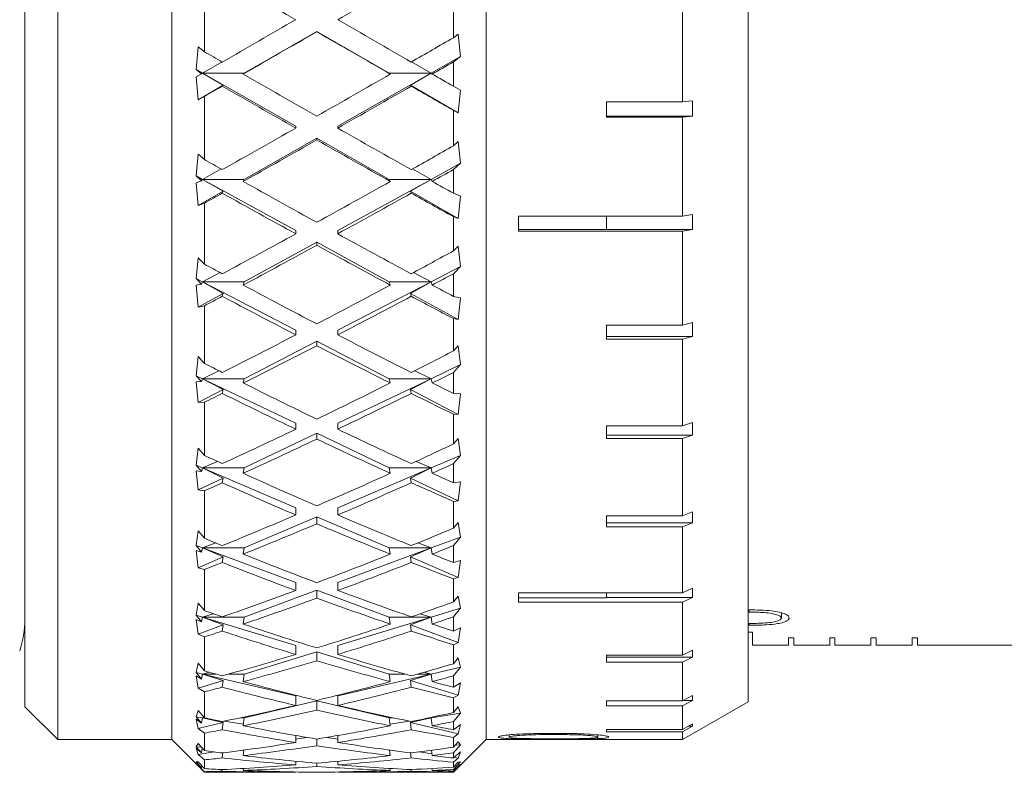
# Model space of a CAD drawing. Header units: inches. Extents: x 1.4 to 20.8, y 1.5 to 16.6.
# Tile 20 of 22: x 18.9 to 19.8, y 8.3 to 9. Entities that reach past the tile are written whole.
import ezdxf

# ---------------------------------------------------------------- set-up
doc = ezdxf.new("R2010")
doc.units = ezdxf.units.IN
doc.header["$MEASUREMENT"] = 0

msp = doc.modelspace()

# ---------------------------------------------------------------- linework, layer by layer
at = {"color": 7, "linetype": 'Continuous', "lineweight": 15}
for p, q in [((18.92379, 9.76549), (18.92379, 8.33549)), ((18.89254, 8.36674), (18.89254, 9.73424)), ((19.03254, 9.0489), (19.03254, 8.33549)), ((19.06379, 9.05343), (19.06379, 8.99219)), ((19.33254, 9.0489), (19.33254, 8.33549)), ((19.58254, 9.04898), (19.58254, 8.37157)), ((19.30129, 9.00559), (19.30129, 9.03999)), ((19.52004, 8.94448), (19.52004, 9.0414)), ((19.1018, 8.97171), (19.17097, 9.01162)), ((19.17097, 9.01162), (19.17097, 9.01125)), ((19.17097, 9.01162), (19.24015, 8.97171)), ((19.30588, 9.00907), (19.30129, 9.00559)), ((19.30819, 8.98765), (19.30588, 9.00907)), ((19.0578, 8.99672), (19.05584, 8.9751)), ((19.06379, 8.99219), (19.0578, 8.99672)), ((19.0618, 8.97171), (19.08058, 8.98249)), ((19.26136, 8.98249), (19.28015, 8.97171)), ((19.28015, 8.97171), (19.30819, 8.98765)), ((19.30129, 8.98245), (19.30819, 8.98765)), ((19.30129, 8.95924), (19.30129, 8.98245)), ((19.05584, 8.9751), (19.06113, 8.97112)), ((19.05584, 8.9751), (19.0618, 8.97171)), ((19.06113, 8.97112), (19.05584, 8.96827)), ((19.06113, 8.97112), (19.0618, 8.97171)), ((19.0618, 8.97171), (19.0817, 8.96011)), ((19.0618, 8.97171), (19.15097, 8.92103)), ((19.1018, 8.97171), (19.0618, 8.97171)), ((19.10081, 8.97083), (19.1018, 8.97171)), ((19.19097, 8.92103), (19.28015, 8.97171)), ((19.24015, 8.97171), (19.24114, 8.97083)), ((19.28015, 8.97171), (19.24015, 8.97171)), ((19.26024, 8.96011), (19.28015, 8.97171)), ((19.28015, 8.97171), (19.28114, 8.97083)), ((19.05584, 8.96827), (19.0578, 8.94632)), ((19.0578, 8.94632), (19.0817, 8.96011)), ((19.0817, 8.96011), (19.08082, 8.95933)), ((19.26113, 8.95933), (19.26024, 8.96011)), ((19.26024, 8.96011), (19.30588, 8.93378)), ((19.30819, 8.95553), (19.30129, 8.95924)), ((19.30588, 8.93378), (19.30819, 8.95553)), ((19.0578, 8.94632), (19.06379, 8.94954)), ((19.06379, 8.94954), (19.06379, 8.88921)), ((19.52004, 8.94448), (19.44736, 8.94448)), ((19.44736, 8.94448), (19.44736, 8.92967)), ((19.5295, 8.94534), (19.52004, 8.94448)), ((19.5295, 8.94534), (19.5295, 8.93053)), ((19.30129, 8.90236), (19.30129, 8.93624)), ((19.30129, 8.93624), (19.30588, 8.93378)), ((19.44736, 8.93053), (19.5295, 8.93053)), ((19.44736, 8.92967), (19.52004, 8.92967)), ((19.52004, 8.92967), (19.5295, 8.93053)), ((19.52004, 8.83517), (19.52004, 8.92967)), ((19.15097, 8.92103), (19.15097, 8.91927)), ((19.19097, 8.92103), (19.19097, 8.91927)), ((19.1018, 8.87035), (19.17097, 8.90966)), ((19.17097, 8.90966), (19.24015, 8.87035)), ((19.17097, 8.90966), (19.17097, 8.90792)), ((19.30588, 8.90641), (19.30129, 8.90236)), ((19.30819, 8.88573), (19.30588, 8.90641)), ((19.0578, 8.89449), (19.05584, 8.87362)), ((19.06379, 8.88921), (19.0578, 8.89449)), ((19.0618, 8.87035), (19.07966, 8.88024)), ((19.26228, 8.88024), (19.28015, 8.87035)), ((19.28015, 8.87035), (19.30819, 8.88573)), ((19.30129, 8.87969), (19.30819, 8.88573)), ((19.30129, 8.85705), (19.30129, 8.87969)), ((19.05584, 8.87362), (19.06113, 8.86899)), ((19.05584, 8.87362), (19.0618, 8.87035)), ((19.06113, 8.86899), (19.05584, 8.86696)), ((19.06113, 8.86899), (19.0618, 8.87035)), ((19.1018, 8.87035), (19.0618, 8.87035)), ((19.0618, 8.87035), (19.0817, 8.85892)), ((19.0618, 8.87035), (19.15097, 8.82142)), ((19.10081, 8.86834), (19.1018, 8.87035)), ((19.19097, 8.82142), (19.28015, 8.87035)), ((19.28015, 8.87035), (19.24015, 8.87035)), ((19.24015, 8.87035), (19.24114, 8.86834)), ((19.26024, 8.85892), (19.28015, 8.87035)), ((19.28015, 8.87035), (19.28114, 8.86834)), ((19.05584, 8.86696), (19.0578, 8.84534)), ((19.0578, 8.84534), (19.0817, 8.85892)), ((19.0817, 8.85892), (19.08082, 8.85714)), ((19.26113, 8.85714), (19.26024, 8.85892)), ((19.26024, 8.85892), (19.30588, 8.83298)), ((19.30819, 8.85441), (19.30129, 8.85705)), ((19.30588, 8.83298), (19.30819, 8.85441)), ((19.0578, 8.84534), (19.06379, 8.84762)), ((19.06379, 8.84762), (19.06379, 8.78938)), ((19.30129, 8.80201), (19.30129, 8.83472)), ((19.30129, 8.83472), (19.30588, 8.83298)), ((19.52004, 8.83517), (19.36354, 8.83517)), ((19.36354, 8.83517), (19.36354, 8.82091)), ((19.44736, 8.83517), (19.44736, 8.82246)), ((19.5295, 8.83687), (19.52004, 8.83517)), ((19.5295, 8.83687), (19.5295, 8.82261)), ((19.15097, 8.82142), (19.15097, 8.81831)), ((19.19097, 8.82142), (19.19097, 8.81831)), ((19.36354, 8.82246), (19.44736, 8.82246)), ((19.36354, 8.82091), (19.52004, 8.82091)), ((19.44736, 8.82261), (19.5295, 8.82261)), ((19.52004, 8.82091), (19.5295, 8.82261)), ((19.52004, 8.73116), (19.52004, 8.82091)), ((19.1018, 8.77249), (19.17097, 8.81044)), ((19.17097, 8.81044), (19.24015, 8.77249)), ((19.17097, 8.81044), (19.17097, 8.80736)), ((19.30588, 8.80656), (19.30129, 8.80201)), ((19.30819, 8.78703), (19.30588, 8.80656)), ((19.0578, 8.7953), (19.05584, 8.77558)), ((19.06379, 8.78938), (19.0578, 8.7953)), ((19.28015, 8.77249), (19.30819, 8.78703)), ((19.30129, 8.78025), (19.30819, 8.78703)), ((19.05584, 8.77558), (19.06113, 8.7704)), ((19.05584, 8.77558), (19.0618, 8.77249)), ((19.0618, 8.77249), (19.07867, 8.78132)), ((19.26328, 8.78132), (19.28015, 8.77249)), ((19.30129, 8.75862), (19.30129, 8.78025)), ((19.06113, 8.7704), (19.05584, 8.76922)), ((19.05584, 8.76922), (19.0578, 8.74835)), ((19.06113, 8.7704), (19.0618, 8.77249)), ((19.1018, 8.77249), (19.0618, 8.77249)), ((19.0618, 8.77249), (19.0817, 8.76146)), ((19.0618, 8.77249), (19.15097, 8.72627)), ((19.10081, 8.7694), (19.1018, 8.77249)), ((19.19097, 8.72627), (19.28015, 8.77249)), ((19.28015, 8.77249), (19.24015, 8.77249)), ((19.24015, 8.77249), (19.24114, 8.7694)), ((19.26024, 8.76146), (19.28015, 8.77249)), ((19.28015, 8.77249), (19.28114, 8.7694)), ((19.0578, 8.74835), (19.0817, 8.76146)), ((19.0817, 8.76146), (19.08082, 8.75871)), ((19.26113, 8.75871), (19.26024, 8.76146)), ((19.26024, 8.76146), (19.30588, 8.73642)), ((19.30819, 8.7571), (19.30129, 8.75862)), ((19.30588, 8.73642), (19.30819, 8.7571)), ((19.0578, 8.74835), (19.06379, 8.74965)), ((19.06379, 8.74965), (19.06379, 8.69463)), ((19.30129, 8.7065), (19.30129, 8.7374)), ((19.30129, 8.7374), (19.30588, 8.73642)), ((19.52004, 8.73116), (19.44736, 8.73116)), ((19.44736, 8.73116), (19.44736, 8.71781)), ((19.5295, 8.73365), (19.52004, 8.73116)), ((19.5295, 8.73365), (19.5295, 8.7203)), ((19.15097, 8.72627), (19.15097, 8.72186)), ((19.19097, 8.72627), (19.19097, 8.72186)), ((19.44736, 8.7203), (19.5295, 8.7203)), ((19.44736, 8.71781), (19.52004, 8.71781)), ((19.52004, 8.71781), (19.5295, 8.7203)), ((19.52004, 8.63502), (19.52004, 8.71781)), ((19.1018, 8.68004), (19.17097, 8.7159)), ((19.17097, 8.7159), (19.24015, 8.68004)), ((19.17097, 8.7159), (19.17097, 8.71153)), ((19.30588, 8.71146), (19.30129, 8.7065)), ((19.30819, 8.69345), (19.30588, 8.71146)), ((19.0578, 8.70107), (19.05584, 8.68289)), ((19.06379, 8.69463), (19.0578, 8.70107)), ((19.28015, 8.68004), (19.30819, 8.69345)), ((19.30129, 8.68607), (19.30819, 8.69345)), ((19.05584, 8.68289), (19.06113, 8.67726)), ((19.05584, 8.68289), (19.0618, 8.68004)), ((19.06113, 8.67726), (19.0618, 8.68004)), ((19.0618, 8.68004), (19.07754, 8.68764)), ((19.1018, 8.68004), (19.0618, 8.68004)), ((19.0618, 8.68004), (19.0817, 8.66963)), ((19.0618, 8.68004), (19.15097, 8.63743)), ((19.10081, 8.67593), (19.1018, 8.68004)), ((19.19097, 8.63743), (19.28015, 8.68004)), ((19.28015, 8.68004), (19.24015, 8.68004)), ((19.24015, 8.68004), (19.24114, 8.67593)), ((19.26024, 8.66963), (19.28015, 8.68004)), ((19.2644, 8.68764), (19.28015, 8.68004)), ((19.28015, 8.68004), (19.28114, 8.67593)), ((19.30129, 8.66588), (19.30129, 8.68607)), ((19.06113, 8.67726), (19.05584, 8.67695)), ((19.05584, 8.67695), (19.0578, 8.65723)), ((19.0578, 8.65723), (19.0817, 8.66963)), ((19.0817, 8.66963), (19.08082, 8.66596)), ((19.26113, 8.66596), (19.26024, 8.66963)), ((19.26024, 8.66963), (19.30588, 8.64597)), ((19.30819, 8.66551), (19.30129, 8.66588)), ((19.30588, 8.64597), (19.30819, 8.66551)), ((19.0578, 8.65723), (19.06379, 8.65753)), ((19.06379, 8.65753), (19.06379, 8.6068)), ((19.30129, 8.61768), (19.30129, 8.64617)), ((19.30129, 8.64617), (19.30588, 8.64597)), ((19.15097, 8.63743), (19.15097, 8.63181)), ((19.19097, 8.63743), (19.19097, 8.63181)), ((19.52004, 8.63502), (19.44736, 8.63502)), ((19.44736, 8.63502), (19.44736, 8.6229)), ((19.5295, 8.63824), (19.52004, 8.63502)), ((19.5295, 8.63824), (19.5295, 8.62612)), ((19.1018, 8.59481), (19.17097, 8.62787)), ((19.17097, 8.62787), (19.24015, 8.59481)), ((19.17097, 8.62787), (19.17097, 8.62231)), ((19.44736, 8.62612), (19.5295, 8.62612)), ((19.52004, 8.6229), (19.5295, 8.62612)), ((19.30588, 8.62296), (19.30129, 8.61768)), ((19.30819, 8.60682), (19.30588, 8.62296)), ((19.44736, 8.6229), (19.52004, 8.6229)), ((19.52004, 8.5491), (19.52004, 8.6229)), ((19.0578, 8.61365), (19.05584, 8.59736)), ((19.06379, 8.6068), (19.0578, 8.61365)), ((19.28015, 8.59481), (19.30819, 8.60682)), ((19.30129, 8.59898), (19.30819, 8.60682)), ((19.05584, 8.59736), (19.06113, 8.59139)), ((19.05584, 8.59736), (19.0618, 8.59481)), ((19.0618, 8.59481), (19.07621, 8.60104)), ((19.26574, 8.60104), (19.28015, 8.59481)), ((19.30129, 8.58062), (19.30129, 8.59898)), ((19.06113, 8.59139), (19.05584, 8.59196)), ((19.05584, 8.59196), (19.0578, 8.57378)), ((19.06113, 8.59139), (19.0618, 8.59481)), ((19.1018, 8.59481), (19.0618, 8.59481)), ((19.0618, 8.59481), (19.15097, 8.55662)), ((19.0618, 8.59481), (19.0817, 8.5852)), ((19.10081, 8.58974), (19.1018, 8.59481)), ((19.19097, 8.55662), (19.28015, 8.59481)), ((19.28015, 8.59481), (19.24015, 8.59481)), ((19.24015, 8.59481), (19.24114, 8.58974)), ((19.26024, 8.5852), (19.28015, 8.59481)), ((19.28015, 8.59481), (19.28114, 8.58974)), ((19.0578, 8.57378), (19.0817, 8.5852)), ((19.0817, 8.5852), (19.08082, 8.58069)), ((19.26024, 8.5852), (19.30588, 8.56339)), ((19.26113, 8.58069), (19.26024, 8.5852)), ((19.30819, 8.5814), (19.30129, 8.58062)), ((19.30588, 8.56339), (19.30819, 8.5814)), ((19.0578, 8.57378), (19.06379, 8.57306)), ((19.06379, 8.57306), (19.06379, 8.52761)), ((19.30129, 8.56281), (19.30588, 8.56339)), ((19.30129, 8.53729), (19.30129, 8.56281)), ((19.15097, 8.55662), (19.15097, 8.54992)), ((19.19097, 8.55662), (19.19097, 8.54992)), ((19.52004, 8.5491), (19.44736, 8.5491)), ((19.44736, 8.5491), (19.44736, 8.53852)), ((19.5295, 8.55297), (19.52004, 8.5491)), ((19.5295, 8.55297), (19.5295, 8.54239)), ((19.1018, 8.51844), (19.17097, 8.54806)), ((19.17097, 8.54806), (19.24015, 8.51844)), ((19.17097, 8.54806), (19.17097, 8.54141)), ((19.30588, 8.54277), (19.30129, 8.53729)), ((19.30819, 8.52882), (19.30588, 8.54277)), ((19.44736, 8.54239), (19.5295, 8.54239)), ((19.52004, 8.53852), (19.5295, 8.54239)), ((19.0578, 8.53473), (19.05584, 8.52065)), ((19.06379, 8.52761), (19.0578, 8.53473)), ((19.44736, 8.53852), (19.52004, 8.53852)), ((19.52004, 8.47553), (19.52004, 8.53852)), ((19.05584, 8.52065), (19.06113, 8.51445)), ((19.05584, 8.52065), (19.0618, 8.51844)), ((19.0618, 8.51844), (19.07452, 8.52319)), ((19.26743, 8.52319), (19.28015, 8.51844)), ((19.28015, 8.51844), (19.30819, 8.52882)), ((19.30129, 8.52068), (19.30819, 8.52882)), ((19.30129, 8.5045), (19.30129, 8.52068)), ((19.06113, 8.51445), (19.05584, 8.51589)), ((19.05584, 8.51589), (19.0578, 8.4996)), ((19.06113, 8.51445), (19.0618, 8.51844)), ((19.1018, 8.51844), (19.0618, 8.51844)), ((19.0618, 8.51844), (19.15097, 8.48544)), ((19.0618, 8.51844), (19.0817, 8.50984)), ((19.10081, 8.51253), (19.1018, 8.51844)), ((19.19097, 8.48544), (19.28015, 8.51844)), ((19.28015, 8.51844), (19.24015, 8.51844)), ((19.24015, 8.51844), (19.24114, 8.51253)), ((19.26024, 8.50984), (19.28015, 8.51844)), ((19.28015, 8.51844), (19.28114, 8.51253)), ((19.0578, 8.4996), (19.0817, 8.50984)), ((19.0817, 8.50984), (19.08082, 8.50457)), ((19.26024, 8.50984), (19.30588, 8.49029)), ((19.26113, 8.50457), (19.26024, 8.50984)), ((19.30819, 8.50643), (19.30129, 8.5045)), ((19.30588, 8.49029), (19.30819, 8.50643)), ((19.0578, 8.4996), (19.06379, 8.49789)), ((19.06379, 8.49789), (19.06379, 8.4586)), ((19.15097, 8.48544), (19.15097, 8.47776)), ((19.19097, 8.48544), (19.19097, 8.47776)), ((19.30129, 8.48895), (19.30588, 8.49029)), ((19.30129, 8.46688), (19.30129, 8.48895)), ((19.1018, 8.45243), (19.17097, 8.47803)), ((19.17097, 8.47803), (19.24015, 8.45243)), ((19.17097, 8.47803), (19.17097, 8.47043)), ((19.52004, 8.47553), (19.36354, 8.47553)), ((19.36354, 8.47553), (19.36354, 8.46674)), ((19.44736, 8.47553), (19.44736, 8.47076)), ((19.5295, 8.47996), (19.52004, 8.47553)), ((19.5295, 8.47996), (19.5295, 8.47117)), ((19.0578, 8.46585), (19.05584, 8.45425)), ((19.06379, 8.4586), (19.0578, 8.46585)), ((19.30588, 8.47247), (19.30129, 8.46688)), ((19.30819, 8.46098), (19.30588, 8.47247)), ((19.36354, 8.47076), (19.44736, 8.47076)), ((19.36354, 8.46674), (19.52004, 8.46674)), ((19.44736, 8.47117), (19.5295, 8.47117)), ((19.52004, 8.46674), (19.5295, 8.47117)), ((19.52004, 8.41612), (19.52004, 8.46674)), ((19.0618, 8.45243), (19.07222, 8.45564)), ((19.26973, 8.45564), (19.28015, 8.45243)), ((19.28015, 8.45243), (19.30819, 8.46098)), ((19.30129, 8.4527), (19.30819, 8.46098)), ((19.58356, 8.4593), (19.58356, 8.45711)), ((19.61421, 8.45646), (19.61421, 8.45147)), ((19.05584, 8.45425), (19.06113, 8.44794)), ((19.05584, 8.45425), (19.0618, 8.45243)), ((19.06113, 8.44794), (19.05584, 8.45023)), ((19.05584, 8.45023), (19.0578, 8.43614)), ((19.0578, 8.43614), (19.0817, 8.44499)), ((19.06113, 8.44794), (19.0618, 8.45243)), ((19.1018, 8.45243), (19.0618, 8.45243)), ((19.0618, 8.45243), (19.15097, 8.42525)), ((19.0618, 8.45243), (19.0817, 8.44499)), ((19.0817, 8.44499), (19.08082, 8.43907)), ((19.10081, 8.44578), (19.1018, 8.45243)), ((19.19097, 8.42525), (19.28015, 8.45243)), ((19.28015, 8.45243), (19.24015, 8.45243)), ((19.24015, 8.45243), (19.24114, 8.44578)), ((19.26024, 8.44499), (19.28015, 8.45243)), ((19.26024, 8.44499), (19.30588, 8.4281)), ((19.26113, 8.43907), (19.26024, 8.44499)), ((19.28015, 8.45243), (19.28114, 8.44578)), ((19.30129, 8.43902), (19.30129, 8.4527)), ((19.58353, 8.44633), (19.58353, 8.44465)), ((19.0578, 8.43614), (19.06379, 8.43347)), ((19.30819, 8.44205), (19.30129, 8.43902)), ((19.30588, 8.4281), (19.30819, 8.44205)), ((19.58658, 8.43812), (19.58254, 8.43812)), ((19.58658, 8.42549), (19.58658, 8.43812)), ((19.06379, 8.43347), (19.06379, 8.40111)), ((19.30129, 8.42601), (19.30588, 8.4281)), ((19.62595, 8.43256), (19.62095, 8.43256)), ((19.62095, 8.43256), (19.62095, 8.42549)), ((19.62595, 8.42549), (19.62595, 8.43256)), ((19.66532, 8.43256), (19.66032, 8.43256)), ((19.66032, 8.43256), (19.66032, 8.42549)), ((19.66532, 8.42549), (19.66532, 8.43256)), ((19.70469, 8.43256), (19.69969, 8.43256)), ((19.69969, 8.43256), (19.69969, 8.42549)), ((19.70469, 8.42549), (19.70469, 8.43256)), ((19.74406, 8.43256), (19.73906, 8.43256)), ((19.73906, 8.43256), (19.73906, 8.42549)), ((19.74406, 8.42549), (19.74406, 8.43256)), ((19.1018, 8.39806), (19.17097, 8.41915)), ((19.15097, 8.42525), (19.15097, 8.41675)), ((19.17097, 8.41915), (19.24015, 8.39806)), ((19.17097, 8.41915), (19.17097, 8.41073)), ((19.19097, 8.42525), (19.19097, 8.41675)), ((19.30129, 8.40784), (19.30129, 8.42601)), ((19.5295, 8.42099), (19.52004, 8.41612)), ((19.5295, 8.42099), (19.5295, 8.41421)), ((19.62095, 8.42549), (19.58658, 8.42549)), ((19.66032, 8.42549), (19.62595, 8.42549)), ((19.69969, 8.42549), (19.66532, 8.42549)), ((19.73906, 8.42549), (19.70469, 8.42549)), ((19.74406, 8.42549), (19.91034, 8.42549)), ((19.0578, 8.40834), (19.05584, 8.39945)), ((19.06379, 8.40111), (19.0578, 8.40834)), ((19.30588, 8.41342), (19.30129, 8.40784)), ((19.30819, 8.40461), (19.30588, 8.41342)), ((19.52004, 8.41612), (19.44736, 8.41612)), ((19.44736, 8.41612), (19.44736, 8.40934)), ((19.44736, 8.41421), (19.5295, 8.41421)), ((19.44736, 8.40934), (19.52004, 8.40934)), ((19.52004, 8.40934), (19.5295, 8.41421)), ((19.52004, 8.37233), (19.52004, 8.40934)), ((19.05584, 8.39945), (19.06113, 8.39317)), ((19.05584, 8.39945), (19.0618, 8.39806)), ((19.06113, 8.39317), (19.0618, 8.39806)), ((19.0618, 8.39806), (19.06874, 8.3997)), ((19.07454, 8.39806), (19.0618, 8.39806)), ((19.0618, 8.39806), (19.15097, 8.37723)), ((19.0618, 8.39806), (19.0817, 8.39193)), ((19.1018, 8.39806), (19.08712, 8.39806)), ((19.10081, 8.39081), (19.1018, 8.39806)), ((19.19097, 8.37723), (19.28015, 8.39806)), ((19.25483, 8.39806), (19.24015, 8.39806)), ((19.24015, 8.39806), (19.24114, 8.39081)), ((19.26024, 8.39193), (19.28015, 8.39806)), ((19.28015, 8.39806), (19.26741, 8.39806)), ((19.2732, 8.3997), (19.28015, 8.39806)), ((19.28015, 8.39806), (19.30819, 8.40461)), ((19.28015, 8.39806), (19.28114, 8.39081)), ((19.30129, 8.39635), (19.30819, 8.40461)), ((19.06113, 8.39317), (19.05584, 8.39624)), ((19.05584, 8.39624), (19.0578, 8.38465)), ((19.0578, 8.38465), (19.0817, 8.39193)), ((19.0817, 8.39193), (19.08082, 8.38548)), ((19.26024, 8.39193), (19.30588, 8.37802)), ((19.26113, 8.38548), (19.26024, 8.39193)), ((19.30129, 8.38543), (19.30129, 8.39635)), ((19.30819, 8.38951), (19.30129, 8.38543)), ((19.30588, 8.37802), (19.30819, 8.38951)), ((19.0578, 8.38465), (19.06379, 8.38106)), ((19.06379, 8.38106), (19.06379, 8.35626)), ((19.1018, 8.35639), (19.17097, 8.37255)), ((19.15097, 8.37723), (19.15097, 8.36808)), ((19.17097, 8.37255), (19.24015, 8.35639)), ((19.17097, 8.37255), (19.17097, 8.36349)), ((19.19097, 8.37723), (19.19097, 8.36808)), ((19.30129, 8.37523), (19.30588, 8.37802)), ((19.30129, 8.3613), (19.30129, 8.37523)), ((19.52004, 8.37233), (19.44736, 8.37233)), ((19.44736, 8.37233), (19.44736, 8.36773)), ((19.5295, 8.37753), (19.52004, 8.37233)), ((19.52004, 8.36773), (19.5295, 8.37293)), ((19.52113, 8.37293), (19.5295, 8.37293)), ((19.5295, 8.37753), (19.5295, 8.37293)), ((19.52955, 8.34098), (19.58254, 8.37157)), ((18.89254, 8.36674), (18.92379, 8.33549)), ((19.0578, 8.36334), (19.05584, 8.35733)), ((19.06379, 8.35626), (19.0578, 8.36334)), ((19.28015, 8.35639), (19.30819, 8.36082)), ((19.30588, 8.36677), (19.30129, 8.3613)), ((19.30129, 8.35273), (19.30819, 8.36082)), ((19.30819, 8.36082), (19.30588, 8.36677)), ((19.44736, 8.36773), (19.52004, 8.36773)), ((19.52004, 8.34524), (19.52004, 8.36773)), ((19.05584, 8.35733), (19.06113, 8.35118)), ((19.05584, 8.35733), (19.0618, 8.35639)), ((19.06113, 8.35118), (19.05584, 8.355)), ((19.05584, 8.355), (19.0578, 8.34611)), ((19.0578, 8.34611), (19.0817, 8.35169)), ((19.06113, 8.35118), (19.0618, 8.35639)), ((19.0618, 8.35639), (19.06346, 8.35665)), ((19.06368, 8.35639), (19.0618, 8.35639)), ((19.0618, 8.35639), (19.06713, 8.35555)), ((19.0618, 8.35639), (19.0817, 8.35169)), ((19.0817, 8.35169), (19.08082, 8.34483)), ((19.08272, 8.35309), (19.10101, 8.3502)), ((19.1018, 8.35639), (19.09853, 8.35639)), ((19.10081, 8.34868), (19.1018, 8.35639)), ((19.24341, 8.35639), (19.24015, 8.35639)), ((19.24015, 8.35639), (19.24114, 8.34868)), ((19.24094, 8.3502), (19.25922, 8.35309)), ((19.26024, 8.35169), (19.28015, 8.35639)), ((19.26024, 8.35169), (19.30588, 8.34103)), ((19.26113, 8.34483), (19.26024, 8.35169)), ((19.27482, 8.35555), (19.28015, 8.35639)), ((19.28015, 8.35639), (19.27878, 8.35639)), ((19.27937, 8.35651), (19.28015, 8.35639)), ((19.28015, 8.35639), (19.28114, 8.34868)), ((19.30129, 8.34479), (19.30129, 8.35273)), ((19.0578, 8.34611), (19.06379, 8.34168)), ((19.06379, 8.34168), (19.06379, 8.32492)), ((19.30819, 8.34984), (19.30129, 8.34479)), ((19.30588, 8.34103), (19.30819, 8.34984)), ((19.44736, 8.34524), (19.44736, 8.34293)), ((19.52004, 8.34524), (19.44736, 8.34524)), ((19.44736, 8.34293), (19.52004, 8.34293)), ((19.5295, 8.35063), (19.52004, 8.34524)), ((19.52004, 8.34293), (19.5295, 8.34832)), ((19.52004, 8.33551), (19.52004, 8.34293)), ((19.52545, 8.34832), (19.5295, 8.34832)), ((19.5295, 8.35063), (19.5295, 8.34832)), ((18.92379, 8.33549), (19.03254, 8.33549)), ((19.03254, 8.33549), (19.06379, 8.30424)), ((19.15097, 8.33935), (19.15097, 8.33269)), ((19.15097, 8.33599), (19.16112, 8.3376)), ((19.17097, 8.33593), (19.17097, 8.32962)), ((19.18082, 8.3376), (19.19097, 8.33599)), ((19.19097, 8.33935), (19.19097, 8.33269)), ((19.30129, 8.33759), (19.30588, 8.34103)), ((19.30129, 8.32817), (19.30129, 8.33759)), ((19.30129, 8.30424), (19.33254, 8.33549)), ((19.30588, 8.33343), (19.30129, 8.32817)), ((19.30819, 8.33045), (19.30588, 8.33343)), ((19.33254, 8.33549), (19.36354, 8.33549)), ((19.35463, 8.33996), (19.35463, 8.33781)), ((19.52004, 8.33551), (19.36354, 8.33551)), ((19.36354, 8.33551), (19.36354, 8.33549)), ((19.3969, 8.33622), (19.3969, 8.33587)), ((19.43925, 8.33997), (19.43925, 8.33781)), ((19.5295, 8.34097), (19.52004, 8.33551)), ((19.0578, 8.33171), (19.05584, 8.3287)), ((19.05584, 8.3287), (19.06113, 8.32281)), ((19.05584, 8.3287), (19.0608, 8.32831)), ((19.06113, 8.32281), (19.05584, 8.32729)), ((19.05584, 8.32729), (19.0578, 8.32128)), ((19.06379, 8.32492), (19.0578, 8.33171)), ((19.0578, 8.32128), (19.07302, 8.32368)), ((19.06113, 8.32281), (19.06169, 8.3273)), ((19.10004, 8.32521), (19.10141, 8.3251)), ((19.10081, 8.3202), (19.10145, 8.3254)), ((19.24049, 8.3254), (19.24114, 8.3202)), ((19.24053, 8.3251), (19.24191, 8.32521)), ((19.26893, 8.32368), (19.28094, 8.32179)), ((19.28051, 8.32524), (19.28114, 8.3202)), ((19.30129, 8.32269), (19.30819, 8.33045)), ((19.30819, 8.3238), (19.30129, 8.31789)), ((19.30291, 8.33003), (19.30819, 8.33045)), ((19.30588, 8.31785), (19.30819, 8.3238)), ((19.0578, 8.31407), (19.05584, 8.31412)), ((19.05584, 8.31412), (19.06113, 8.3086)), ((19.06113, 8.3086), (19.05584, 8.31365)), ((19.05584, 8.31365), (19.0578, 8.31065)), ((19.0578, 8.32128), (19.06379, 8.31609)), ((19.06379, 8.3077), (19.0578, 8.31407)), ((19.06379, 8.31609), (19.06379, 8.3077)), ((19.08142, 8.32275), (19.08082, 8.31791)), ((19.15097, 8.31479), (19.15097, 8.31127)), ((19.19097, 8.31479), (19.19097, 8.31127)), ((19.26113, 8.31791), (19.26053, 8.32275)), ((19.30129, 8.31789), (19.30129, 8.32269)), ((19.30129, 8.31383), (19.30588, 8.31785)), ((19.30129, 8.30682), (19.30819, 8.31409)), ((19.30588, 8.31404), (19.30129, 8.30911)), ((19.30129, 8.30911), (19.30129, 8.31383)), ((19.30197, 8.31847), (19.30588, 8.31785)), ((19.30819, 8.31409), (19.30588, 8.31404)), ((19.0578, 8.31065), (19.0589, 8.31073)), ((19.0578, 8.31065), (19.06379, 8.3048)), ((19.06113, 8.3086), (19.06134, 8.31031)), ((19.06379, 8.3048), (19.06379, 8.30424)), ((19.06379, 8.30424), (19.1481, 8.30424)), ((19.08101, 8.30682), (19.08082, 8.30525)), ((19.10081, 8.30594), (19.10104, 8.30787)), ((19.15097, 8.30455), (19.15097, 8.30424)), ((19.17097, 8.31294), (19.17097, 8.30978)), ((19.19097, 8.30455), (19.19097, 8.30424)), ((19.19385, 8.30424), (19.30129, 8.30424)), ((19.2409, 8.30787), (19.24114, 8.30594)), ((19.26113, 8.30525), (19.26093, 8.30682)), ((19.2809, 8.30785), (19.28114, 8.30594)), ((19.30819, 8.31191), (19.30129, 8.30524)), ((19.30129, 8.3044), (19.30588, 8.30893)), ((19.30129, 8.30524), (19.30129, 8.30682)), ((19.30129, 8.30424), (19.30129, 8.3044)), ((19.30516, 8.30898), (19.30588, 8.30893)), ((19.30588, 8.30893), (19.30819, 8.31191))]:
    msp.add_line(p, q, dxfattribs=at)
msp.add_arc((18.79888, 8.45036), 0.09367, 341.19454, 0, dxfattribs=at)
for centre, major_axis, ratio, start_param, end_param in [((19.15097, 9.05049), (1.29249, -0.74596), 0.016079, 4.667367, 4.721669), ((19.19097, 9.05049), (1.29249, 0.74596), 0.016079, 4.703109, 4.757411), ((19.15097, 9.05049), (1.29249, 0.74596), 0.016079, 4.648808, 4.703109), ((19.19097, 9.05049), (1.29249, -0.74596), 0.016079, 4.721669, 4.77597), ((19.19097, 9.05049), (1.29249, 0.74596), 0.016079, 4.633296, 4.687635), ((19.15097, 9.05049), (1.29249, -0.74596), 0.016079, 4.737143, 4.791482), ((19.15097, 9.05049), (1.2913, 0.73967), 0.076587, 4.753872, 4.78511), ((19.19097, 9.05049), (1.2913, -0.73967), 0.076587, 4.657677, 4.670906), ((19.19097, 9.05049), (1.2913, 0.73967), 0.076587, 4.73836, 4.754004), ((19.19097, 9.05049), (1.2913, -0.73967), 0.076587, 4.686417, 4.740757), ((19.15097, 9.05049), (1.2913, 0.73967), 0.076587, 4.684021, 4.73836), ((19.19097, 9.05049), (1.29249, -0.74596), 0.016079, 4.791482, 4.807125), ((19.19097, 9.05049), (1.29249, 0.74596), 0.016079, 4.604556, 4.617784), ((19.15097, 9.05049), (1.2913, -0.73967), 0.076587, 4.701929, 4.756231), ((19.19097, 9.05049), (1.2913, 0.73967), 0.076587, 4.668547, 4.722849), ((19.15097, 9.05049), (1.29249, -0.74596), 0.016079, 4.806994, 4.838232), ((19.15097, 9.05049), (1.2913, 0.73967), 0.076587, 4.614246, 4.668547), ((19.19097, 9.05049), (1.2913, -0.73967), 0.076587, 4.756231, 4.810532), ((19.19097, 9.05049), (1.2913, 0.73967), 0.076587, 4.598734, 4.653073), ((19.15097, 9.05049), (1.2913, -0.73967), 0.076587, 4.771705, 4.826044), ((19.15097, 9.05049), (1.28871, 0.72498), 0.137263, 4.720648, 4.751886), ((19.19097, 9.05049), (1.28871, -0.72498), 0.137263, 4.690902, 4.70413), ((19.19097, 9.05049), (1.28871, 0.72498), 0.137263, 4.705136, 4.720779), ((19.19097, 9.05049), (1.28871, -0.72498), 0.137263, 4.719642, 4.773981), ((19.15097, 9.05049), (1.28871, 0.72498), 0.137263, 4.650797, 4.705136), ((19.19097, 9.05049), (1.2913, -0.73967), 0.076587, 4.826044, 4.841687), ((19.19097, 9.05049), (1.2913, 0.73967), 0.076587, 4.569994, 4.583222), ((19.15097, 9.05049), (1.28871, -0.72498), 0.137263, 4.735154, 4.789455), ((19.19097, 9.05049), (1.28871, 0.72498), 0.137263, 4.635323, 4.689624), ((19.15097, 9.05049), (1.2913, -0.73967), 0.076587, 4.841556, 4.872794), ((19.15097, 9.05049), (1.28871, 0.72498), 0.137263, 4.581021, 4.635323), ((19.19097, 9.05049), (1.28871, -0.72498), 0.137263, 4.789455, 4.843757), ((19.19097, 9.05049), (1.28871, 0.72498), 0.137263, 4.56551, 4.619849), ((19.15097, 9.05049), (1.28871, -0.72498), 0.137263, 4.804929, 4.859268), ((19.15097, 9.05049), (1.28505, 0.70145), 0.198175, 4.689958, 4.721196), ((19.19097, 9.05049), (1.28505, -0.70145), 0.198175, 4.721592, 4.73482), ((19.19097, 9.05049), (1.28505, 0.70145), 0.198175, 4.674446, 4.690089), ((19.19097, 9.05049), (1.28505, -0.70145), 0.198175, 4.750332, 4.804671), ((19.15097, 9.05049), (1.28505, 0.70145), 0.198175, 4.620107, 4.674446), ((19.19097, 9.05049), (1.28871, -0.72498), 0.137263, 4.859268, 4.874912), ((19.19097, 9.05049), (1.28871, 0.72498), 0.137263, 4.536769, 4.549998), ((19.15097, 9.05049), (1.28505, -0.70145), 0.198175, 4.765844, 4.820145), ((19.19097, 9.05049), (1.28505, 0.70145), 0.198175, 4.604633, 4.658934), ((19.15097, 9.05049), (1.28871, -0.72498), 0.137263, 4.87478, 4.906018), ((19.15097, 9.05049), (1.28505, 0.70145), 0.198175, 4.550331, 4.604633), ((19.19097, 9.05049), (1.28505, -0.70145), 0.198175, 4.820145, 4.874447), ((19.19097, 9.05049), (1.28505, 0.70145), 0.198175, 4.53482, 4.589159), ((19.15097, 9.05049), (1.28505, -0.70145), 0.198175, 4.835619, 4.889958), ((19.15097, 9.05049), (1.28088, 0.66829), 0.259266, 4.66326, 4.694499), ((19.19097, 9.05049), (1.28088, -0.66829), 0.259266, 4.748289, 4.761518), ((19.19097, 9.05049), (1.28088, 0.66829), 0.259266, 4.647749, 4.663392), ((19.19097, 9.05049), (1.28088, -0.66829), 0.259266, 4.777029, 4.831368), ((19.15097, 9.05049), (1.28088, 0.66829), 0.259266, 4.593409, 4.647749), ((19.19097, 9.05049), (1.28505, -0.70145), 0.198175, 4.889958, 4.905602), ((19.19097, 9.05049), (1.28505, 0.70145), 0.198175, 4.50608, 4.519308), ((19.15097, 9.05049), (1.28088, -0.66829), 0.259266, 4.792541, 4.846842), ((19.19097, 9.05049), (1.28088, 0.66829), 0.259266, 4.577935, 4.632237), ((19.15097, 9.05049), (1.28505, -0.70145), 0.198175, 4.90547, 4.936708), ((19.15097, 9.05049), (1.28088, 0.66829), 0.259266, 4.523634, 4.577935), ((19.19097, 9.05049), (1.28088, -0.66829), 0.259266, 4.846842, 4.901144), ((19.19097, 9.05049), (1.28088, 0.66829), 0.259266, 4.508122, 4.562462), ((19.15097, 9.05049), (1.28088, -0.66829), 0.259266, 4.862316, 4.916656), ((19.15097, 9.05049), (1.27699, 0.62422), 0.320246, 4.642432, 4.67367), ((19.19097, 9.05049), (1.27699, -0.62422), 0.320246, 4.769118, 4.782346), ((19.19097, 9.05049), (1.27699, 0.62422), 0.320246, 4.62692, 4.642563), ((19.19097, 9.05049), (1.27699, -0.62422), 0.320246, 4.797858, 4.852197), ((19.15097, 9.05049), (1.27699, 0.62422), 0.320246, 4.572581, 4.62692), ((19.19097, 9.05049), (1.28088, -0.66829), 0.259266, 4.916656, 4.932299), ((19.19097, 9.05049), (1.28088, 0.66829), 0.259266, 4.479382, 4.492611), ((19.15097, 9.05049), (1.27699, -0.62422), 0.320246, 4.81337, 4.867671), ((19.19097, 9.05049), (1.27699, 0.62422), 0.320246, 4.557107, 4.611408), ((19.15097, 9.05049), (1.28088, -0.66829), 0.259266, 4.932167, 4.963406), ((19.15097, 9.05049), (1.27699, 0.62422), 0.320246, 4.502805, 4.557107), ((19.19097, 9.05049), (1.27699, -0.62422), 0.320246, 4.867671, 4.921973), ((19.19097, 9.05049), (1.27699, 0.62422), 0.320246, 4.487294, 4.541633), ((19.15097, 9.05049), (1.27699, -0.62422), 0.320246, 4.883145, 4.937484), ((19.15097, 9.05049), (1.2744, 0.56732), 0.380419, 4.629955, 4.661193), ((19.19097, 9.05049), (1.2744, -0.56732), 0.380419, 4.781595, 4.794823), ((19.19097, 9.05049), (1.2744, 0.56732), 0.380419, 4.614443, 4.630087), ((19.19097, 9.05049), (1.2744, -0.56732), 0.380419, 4.810335, 4.864674), ((19.15097, 9.05049), (1.2744, 0.56732), 0.380419, 4.560104, 4.614443), ((19.19097, 9.05049), (1.27699, -0.62422), 0.320246, 4.937484, 4.953128), ((19.19097, 9.05049), (1.27699, 0.62422), 0.320246, 4.458554, 4.471782), ((19.15097, 9.05049), (1.2744, -0.56732), 0.380419, 4.825846, 4.880148), ((19.19097, 9.05049), (1.2744, 0.56732), 0.380419, 4.54463, 4.598932), ((19.15097, 9.05049), (1.27699, -0.62422), 0.320246, 4.952996, 4.984234), ((19.15097, 9.05049), (1.2744, 0.56732), 0.380419, 4.490329, 4.54463), ((19.19097, 9.05049), (1.2744, -0.56732), 0.380419, 4.880148, 4.934449), ((19.19097, 9.05049), (1.2744, 0.56732), 0.380419, 4.474817, 4.529156), ((19.15097, 9.05049), (1.2744, -0.56732), 0.380419, 4.895622, 4.949961), ((19.15097, 9.05049), (1.27421, 0.49481), 0.4384, 4.629087, 4.660325), ((19.19097, 9.05049), (1.27421, -0.49481), 0.4384, 4.782463, 4.795691), ((19.19097, 9.05049), (1.27421, -0.49481), 0.4384, 4.811203, 4.865542), ((19.15097, 9.05049), (1.27421, 0.49481), 0.4384, 4.559236, 4.613575), ((19.19097, 9.05049), (1.27421, 0.49481), 0.4384, 4.613575, 4.629219), ((19.19097, 9.05049), (1.2744, -0.56732), 0.380419, 4.949961, 4.965604), ((19.19097, 9.05049), (1.2744, 0.56732), 0.380419, 4.446077, 4.459305), ((19.15097, 9.05049), (1.27421, -0.49481), 0.4384, 4.826714, 4.881016), ((19.19097, 9.05049), (1.27421, 0.49481), 0.4384, 4.543762, 4.598063), ((19.15097, 9.05049), (1.2744, -0.56732), 0.380419, 4.965473, 4.996711), ((19.15097, 9.05049), (1.27421, 0.49481), 0.4384, 4.489461, 4.543762), ((19.19097, 9.05049), (1.27421, -0.49481), 0.4384, 4.881016, 4.935317), ((19.19097, 9.05049), (1.27421, 0.49481), 0.4384, 4.473949, 4.528288), ((19.15097, 9.05049), (1.27421, -0.49481), 0.4384, 4.89649, 4.950829), ((19.15097, 9.05049), (1.27726, 0.40307), 0.491701, 4.643772, 4.67501), ((19.19097, 9.05049), (1.27726, -0.40307), 0.491701, 4.767778, 4.781006), ((19.19097, 9.05049), (1.27726, -0.40307), 0.491701, 4.796518, 4.850857), ((19.15097, 9.05049), (1.27726, 0.40307), 0.491701, 4.573921, 4.62826), ((19.19097, 9.05049), (1.27726, 0.40307), 0.491701, 4.62826, 4.643903), ((19.19097, 9.05049), (1.27421, -0.49481), 0.4384, 4.950829, 4.966472), ((19.19097, 9.05049), (1.27421, 0.49481), 0.4384, 4.445209, 4.458437), ((19.15097, 9.05049), (1.27726, -0.40307), 0.491701, 4.81203, 4.866331), ((19.19097, 9.05049), (1.27726, 0.40307), 0.491701, 4.558447, 4.612748), ((19.15097, 9.05049), (1.27421, -0.49481), 0.4384, 4.966341, 4.997579), ((19.15097, 9.05049), (1.27726, 0.40307), 0.491701, 4.504145, 4.558447), ((19.19097, 9.05049), (1.27726, 0.40307), 0.491701, 4.488633, 4.542973), ((19.15097, 9.05049), (1.27726, -0.40307), 0.491701, 4.881805, 4.936145), ((19.19097, 9.05049), (1.27726, -0.40307), 0.491701, 4.866331, 4.920633), ((19.15097, 9.05049), (1.28324, 0.28857), 0.536294, 4.677693, 4.708931), ((19.19097, 9.05049), (1.28324, -0.28857), 0.536294, 4.733857, 4.747085), ((19.19097, 9.05049), (1.28324, 0.28857), 0.536294, 4.662181, 4.677824), ((19.19097, 9.05049), (1.27726, 0.40307), 0.491701, 4.459893, 4.473122), ((19.15097, 9.05049), (1.28324, -0.28857), 0.536294, 4.778109, 4.83241), ((19.19097, 9.05049), (1.28324, -0.28857), 0.536294, 4.762597, 4.816936), ((19.15097, 9.05049), (1.28324, 0.28857), 0.536294, 4.607842, 4.662181), ((19.19097, 9.05049), (1.28324, 0.28857), 0.536294, 4.592368, 4.646669), ((19.15097, 9.05049), (1.27726, -0.40307), 0.491701, 4.951656, 4.982895), ((19.19097, 9.05049), (1.27726, -0.40307), 0.491701, 4.936145, 4.951788), ((19.15097, 9.05049), (1.28324, 0.28857), 0.536294, 4.538066, 4.592368), ((19.19097, 9.05049), (1.28324, -0.28857), 0.536294, 4.83241, 4.886712), ((19.19097, 9.05049), (1.28971, -0.15089), 0.566666, 4.680036, 4.693264), ((19.19097, 9.05049), (1.28324, 0.28857), 0.536294, 4.522555, 4.576894), ((19.15097, 9.05049), (1.28324, -0.28857), 0.536294, 4.847884, 4.902223), ((19.15097, 9.05049), (1.28971, 0.15089), 0.566666, 4.731514, 4.762752), ((19.19097, 9.05049), (1.28324, 0.28857), 0.536294, 4.493815, 4.507043), ((19.15097, 9.05049), (1.28971, -0.15089), 0.566666, 4.724288, 4.778589), ((19.19097, 9.05049), (1.28971, -0.15089), 0.566666, 4.708776, 4.763115), ((19.15097, 9.05049), (1.28971, 0.15089), 0.566666, 4.661663, 4.716002), ((19.19097, 9.05049), (1.28971, 0.15089), 0.566666, 4.646189, 4.70049), ((19.15097, 9.05049), (1.28324, -0.28857), 0.536294, 4.917735, 4.948973), ((19.19097, 9.05049), (1.28971, 0.15089), 0.566666, 4.716002, 4.731645), ((19.19097, 9.05049), (1.28324, -0.28857), 0.536294, 4.902223, 4.917867), ((19.19097, 9.05049), (1.29254, 0.00249), 0.577347, 4.612723, 4.625951), ((19.19097, 9.05049), (1.28971, 0.15089), 0.566666, 4.547635, 4.560864), ((19.15097, 9.05049), (1.28971, 0.15089), 0.566666, 4.591887, 4.646189), ((19.15097, 9.05049), (1.29254, 0.00249), 0.577347, 4.656975, 4.711276), ((19.19097, 9.05049), (1.28971, 0.15089), 0.566666, 4.576375, 4.630715), ((19.19097, 9.05049), (1.29254, 0.00249), 0.577347, 4.641463, 4.695802), ((19.15097, 9.05049), (1.28971, -0.15089), 0.566666, 4.794063, 4.848402), ((19.15097, 9.05049), (1.29254, -0.00249), 0.577347, 4.728976, 4.783315), ((19.19097, 9.05049), (1.28971, -0.15089), 0.566666, 4.778589, 4.832891), ((19.19097, 9.05049), (1.29254, -0.00249), 0.577347, 4.713502, 4.767803), ((19.15097, 9.05049), (1.29254, -0.00249), 0.577347, 4.798827, 4.830065), ((19.15097, 9.05049), (1.28971, -0.15089), 0.566666, 4.863914, 4.895152), ((19.19097, 9.05049), (1.29254, -0.00249), 0.577347, 4.783315, 4.798958), ((19.19097, 9.05049), (1.28971, -0.15089), 0.566666, 4.848402, 4.864046)]:
    msp.add_ellipse(centre, major_axis=major_axis, ratio=ratio, start_param=start_param, end_param=end_param, dxfattribs=at)
for points, knots in [([(19.58353, 8.4593), (19.59077, 8.45923), (19.60091, 8.45913), (19.61253, 8.45723), (19.61833, 8.45532), (19.62127, 8.45329), (19.62153, 8.45204), (19.62164, 8.45154)], [0, 0, 0, 0, 0.415042, 0.581054, 0.748308, 0.89791, 1, 1, 1, 1]), ([(19.61421, 8.45147), (19.61398, 8.45205), (19.61352, 8.4532), (19.6102, 8.45477), (19.60489, 8.45606), (19.5958, 8.45704), (19.58835, 8.45708), (19.58356, 8.45711)], [0, 0, 0, 0, 0.148157, 0.296793, 0.447674, 0.645666, 1, 1, 1, 1]), ([(19.62164, 8.45154), (19.62138, 8.45077), (19.62087, 8.44924), (19.61663, 8.44737), (19.60962, 8.44587), (19.59841, 8.44476), (19.58906, 8.44469), (19.58353, 8.44465)], [0, 0, 0, 0, 0.1569292, 0.3147255, 0.4601668, 0.680805, 1, 1, 1, 1]), ([(19.58356, 8.44633), (19.5895, 8.4464), (19.59799, 8.4465), (19.60746, 8.44772), (19.6118, 8.44899), (19.61394, 8.45028), (19.61414, 8.45115), (19.61421, 8.45147)], [0, 0, 0, 0, 0.438914, 0.627081, 0.770882, 0.914259, 1, 1, 1, 1]), ([(19.34438, 8.33784), (19.3447, 8.33813), (19.34534, 8.33871), (19.35065, 8.33963), (19.35945, 8.34048), (19.37503, 8.34127), (19.38839, 8.34132), (19.3969, 8.34135)], [0, 0, 0, 0, 0.1457542, 0.2923457, 0.4307191, 0.6377565, 1, 1, 1, 1]), ([(19.3969, 8.33587), (19.38741, 8.33588), (19.37382, 8.33589), (19.35778, 8.33619), (19.34919, 8.3366), (19.3449, 8.33719), (19.34452, 8.33765), (19.34438, 8.33784)], [0, 0, 0, 0, 0.399586, 0.572314, 0.746577, 0.900855, 1, 1, 1, 1]), ([(19.39694, 8.34025), (19.39242, 8.34024), (19.38342, 8.34023), (19.37148, 8.33995), (19.36253, 8.33939), (19.35721, 8.33874), (19.35487, 8.3382), (19.35469, 8.3379), (19.35463, 8.33781)], [0, 0, 0, 0, 0.247162, 0.491385, 0.65814, 0.799853, 0.941646, 1, 1, 1, 1]), ([(19.35463, 8.33781), (19.35501, 8.33759), (19.35571, 8.33717), (19.36045, 8.33675), (19.36606, 8.33652), (19.37009, 8.33644), (19.3718, 8.3364)], [0, 0, 0, 0, 0.294035, 0.55817, 0.811958, 1, 1, 1, 1]), ([(19.3718, 8.3364), (19.37383, 8.33637), (19.3779, 8.3363), (19.3863, 8.33624), (19.39269, 8.33623), (19.39694, 8.33622)], [0, 0, 0, 0, 0.2504886, 0.5010529, 1, 1, 1, 1]), ([(19.3969, 8.34135), (19.40184, 8.34133), (19.4117, 8.34131), (19.42581, 8.34097), (19.43746, 8.34026), (19.44531, 8.33933), (19.44906, 8.33849), (19.44938, 8.33801), (19.4495, 8.33784)], [0, 0, 0, 0, 0.211644, 0.421826, 0.610601, 0.759513, 0.908556, 1, 1, 1, 1]), ([(19.4495, 8.33784), (19.44917, 8.33757), (19.4485, 8.33703), (19.44298, 8.3365), (19.4337, 8.33612), (19.4181, 8.33589), (19.40489, 8.33588), (19.3969, 8.33587)], [0, 0, 0, 0, 0.148778, 0.298278, 0.440298, 0.661837, 1, 1, 1, 1]), ([(19.43925, 8.33781), (19.43895, 8.33803), (19.43835, 8.33846), (19.43399, 8.33912), (19.42691, 8.33972), (19.41425, 8.34021), (19.40375, 8.34023), (19.39694, 8.34025)], [0, 0, 0, 0, 0.140185, 0.280819, 0.428539, 0.629748, 1, 1, 1, 1]), ([(19.39694, 8.33622), (19.40511, 8.33623), (19.41746, 8.33625), (19.43109, 8.3366), (19.43686, 8.33705), (19.43902, 8.33746), (19.4392, 8.33773), (19.43925, 8.33781)], [0, 0, 0, 0, 0.444288, 0.671123, 0.80839, 0.945842, 1, 1, 1, 1]), ([(19.5295, 8.34097), (19.52953, 8.34098), (19.52957, 8.34098), (19.52955, 8.34098), (19.52954, 8.34099)], [0, 0, 0, 0, 0.6309956, 1, 1, 1, 1])]:
    msp.add_open_spline(points, degree=3, knots=knots, dxfattribs=at)

doc.saveas('drawing.dxf')
